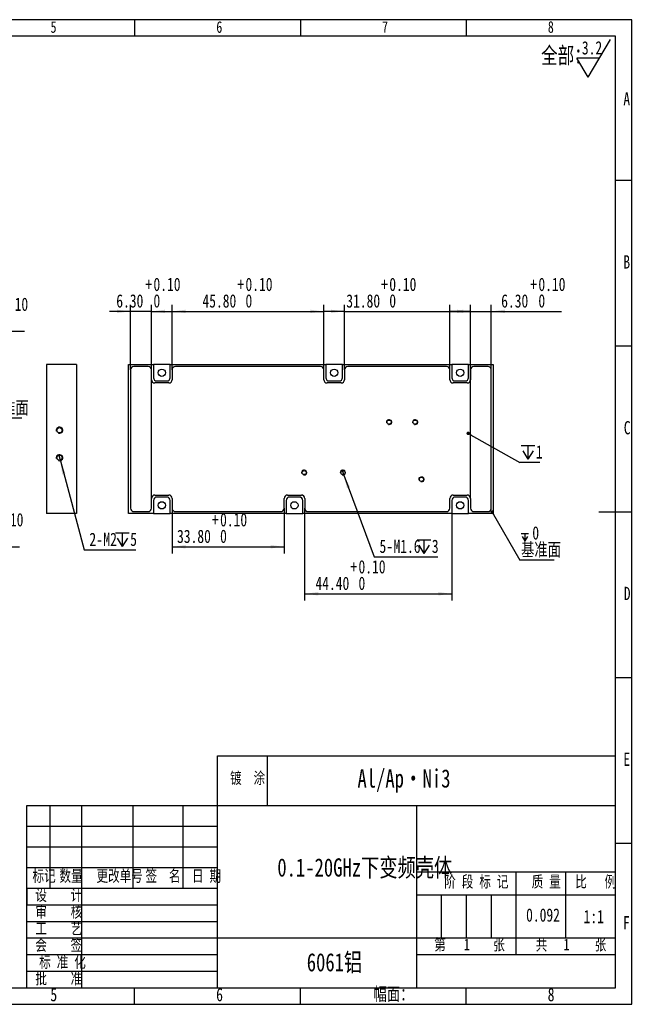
# Model space of a CAD drawing. Header units: millimetres. Extents: x 0 to 420, y 0 to 297.
# Tile 2 of 2: x 235 to 420, y 0 to 297. Entities that reach past the tile are written whole.
import ezdxf

# ---------------------------------------------------------------- set-up
doc = ezdxf.new("R2010")
doc.units = ezdxf.units.MM
doc.linetypes.add('CENTERX2', pattern=[20.32, 12.7, -2.54, 2.54, -2.54])
for name, color, linetype in [('10', 7, 'Continuous'), ('5', 7, 'Continuous'), ('9', 7, 'Continuous'), ('图框文字', 7, 'Continuous')]:
    doc.layers.add(name, color=color, linetype=linetype)
doc.styles.add('SLDTEXTSTYLE0', font='HYSWLONGFANGSONG.TTF', dxfattribs={"bigfont": 'bigfont'})
doc.styles.add('SLDTEXTSTYLE1', font='HYSWLONGFANGSONG.TTF')
doc.styles.get("Standard").update_dxf_attribs({"font": 'HYSWLONGFANGSONG.TTF'})
doc.dimstyles.new('SLDDIMSTYLE0', dxfattribs={"dimtxt": 4, "dimasz": 4.08, "dimexe": 0, "dimexo": 0.0625, "dimgap": 1, "dimtad": 2, "dimrnd": 1e-09, "dimzin": 4, "dimdsep": 46, "dimtxsty": 'SLDTEXTSTYLE1', "dimsah": 1, "dimcen": 0.09, "dimadec": 0, "dimazin": 1, "dimtol": 1, "dimtp": 0.1, "dimtfac": 1, "dimtofl": 0, "dimtmove": 0, "dimatfit": 3, "dimfxl": 0, "dimfrac": 2, "dimtolj": 1, "dimtzin": 0, "dimarcsym": 0})
doc.dimstyles.new('SLDDIMSTYLE1', dxfattribs={"dimtxt": 4, "dimasz": 4.08, "dimexe": 0, "dimexo": 0.0625, "dimgap": 1, "dimtad": 2, "dimrnd": 1e-09, "dimzin": 4, "dimdsep": 46, "dimtxsty": 'SLDTEXTSTYLE1', "dimsah": 1, "dimcen": 0.09, "dimadec": 0, "dimazin": 1, "dimtol": 1, "dimtp": 0.1, "dimtfac": 1, "dimtmove": 0, "dimatfit": 0, "dimfxl": 0, "dimfrac": 2, "dimtolj": 1, "dimtzin": 0, "dimarcsym": 0})
doc.dimstyles.new('SLDDIMSTYLE2', dxfattribs={"dimtxt": 4, "dimasz": 4.08, "dimexe": 0, "dimexo": 0.0625, "dimgap": 1, "dimtad": 2, "dimrnd": 1e-09, "dimzin": 12, "dimdsep": 46, "dimtxsty": 'SLDTEXTSTYLE1', "dimblk1": 'NONE', "dimsah": 1, "dimcen": 0, "dimadec": 0, "dimazin": 3, "dimtfac": 1, "dimtmove": 0, "dimatfit": 3, "dimldrblk": 'NONE', "dimfxl": 0, "dimfrac": 2, "dimtolj": 1, "dimtzin": 12, "dimarcsym": 0})
doc.dimstyles.new('SLDDIMSTYLE3', dxfattribs={"dimtxt": 0.18, "dimasz": 1.016, "dimexe": 0, "dimexo": 0.0625, "dimgap": 0, "dimtad": 0, "dimtih": 1, "dimtoh": 1, "dimdec": 0, "dimrnd": 1e-09, "dimzin": 0, "dimdsep": 46, "dimtxsty": 'Standard', "dimblk1": 'DOT', "dimblk2": 'DOT', "dimsah": 1, "dimcen": 0.09, "dimadec": 0, "dimazin": 0, "dimtfac": 1.016, "dimtdec": 0, "dimtofl": 0, "dimtmove": 0, "dimatfit": 3, "dimldrblk": 'DOT', "dimfxl": 0, "dimfrac": 2, "dimtolj": 1, "dimtzin": 0, "dimarcsym": 0})

# ---------------------------------------------------------------- blocks, each defined once
blk = doc.blocks.new('SW_SFSYMBOL_0')
at = {"layer": '10', "color": 0}
for p, q in [((1.89, -5.71), (8.63, 5.71)), ((1.89, -5.71), (-1.48, 0)), ((5.26, 0), (-1.48, 0))]:
    blk.add_line(p, q, dxfattribs=at)
at = {"layer": '10', "color": 0, "insert": (0, 5.16), "char_height": 4, "attachment_point": 1, "style": 'SLDTEXTSTYLE1'}
blk.add_mtext('3.2', dxfattribs=at)
blk = doc.blocks.new('_D_4')
at = {"layer": '图框文字'}
for p, q in [((210.72, 191.41), (210.72, 205.01)), ((217.02, 191.41), (217.02, 205.01)), ((210.72, 203.01), (204.37, 203.01)), ((210.72, 203.01), (217.02, 203.01)), ((217.02, 203.01), (236.74, 203.01))]:
    blk.add_line(p, q, dxfattribs=at)
for points in [[(210.72, 203.01), (206.64, 203.52), (206.64, 202.51)], [(217.02, 203.01), (221.1, 202.51), (221.1, 203.52)]]:
    blk.add_solid(points, dxfattribs=at)
at = {"layer": '图框文字', "char_height": 4, "attachment_point": 1, "style": 'SLDTEXTSTYLE1'}
for s, insert in [('+', (227.27, 213.17)), ('0.10', (229.73, 213.17)), ('6.30', (218.5, 208.17)), ('0', (229.73, 208.19))]:
    blk.add_mtext(s, dxfattribs=dict(at, insert=insert))
blk = doc.blocks.new('_D_8')
at = {"layer": '图框文字'}
for p, q in [((210.72, 149.61), (210.72, 136.01)), ((217.02, 149.61), (217.02, 136.01)), ((210.72, 138.01), (204.37, 138.01)), ((210.72, 138.01), (217.02, 138.01)), ((217.02, 138.01), (235.32, 138.01))]:
    blk.add_line(p, q, dxfattribs=at)
for points in [[(210.72, 138.01), (206.64, 138.52), (206.64, 137.51)], [(217.02, 138.01), (221.1, 137.51), (221.1, 138.52)]]:
    blk.add_solid(points, dxfattribs=at)
at = {"layer": '图框文字', "char_height": 4, "attachment_point": 1, "style": 'SLDTEXTSTYLE1'}
for s, insert in [('+', (225.84, 148.17)), ('0.10', (228.3, 148.17)), ('6.30', (217.08, 143.17)), ('0', (228.3, 143.19))]:
    blk.add_mtext(s, dxfattribs=dict(at, insert=insert))
blk = doc.blocks.new('SW_SYMBOL_HOLE_DEPTH')
at = {"layer": '图框文字', "color": 0}
for p, q in [((0, 875), (800, 875)), ((400, 875), (400, 75)), ((100, 555), (400, 75)), ((700, 555), (400, 75))]:
    blk.add_line(p, q, dxfattribs=at)
blk = doc.blocks.new('SW_NOTE_0')
at = {"layer": '图框文字', "color": 0}
blk.add_line((10.38, 0), (0, 0), dxfattribs=at)
at = {"layer": '图框文字', "color": 0, "xscale": 0.002728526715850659, "yscale": 0.002728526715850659, "zscale": 0.002728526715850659}
blk.add_blockref('SW_SYMBOL_HOLE_DEPTH', (0.4, 5.62), dxfattribs=at)
at = {"layer": '图框文字', "color": 0, "char_height": 4, "attachment_point": 1}
for s, insert, style in [('0', (3.77, 10.2), 'SLDTEXTSTYLE1'), ('基准面', (0.4, 5.2), 'SLDTEXTSTYLE0')]:
    blk.add_mtext(s, dxfattribs=dict(at, insert=insert, style=style))
blk = doc.blocks.new('_D_12')
at = {"layer": '图框文字'}
for p, q in [((247.08, 165.83), (247.6, 163.9)), ((247.6, 163.9), (254.78, 137.1)), ((254.78, 137.1), (270.42, 137.1))]:
    blk.add_line(p, q, dxfattribs=at)
blk.add_solid([(247.6, 163.9), (248.16, 159.83), (249.14, 160.09)], dxfattribs=at)
at = {"layer": '图框文字', "xscale": 0.00515627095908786, "yscale": 0.00515627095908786, "zscale": 0.00515627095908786}
blk.add_blockref('SW_SYMBOL_HOLE_DEPTH', (264.21, 137.7), dxfattribs=at)
at = {"layer": '图框文字', "char_height": 4, "attachment_point": 1, "style": 'SLDTEXTSTYLE1'}
for s, insert in [('2-', (256.36, 142.26)), ('M2', (260.59, 142.26)), ('5', (268.66, 142.26))]:
    blk.add_mtext(s, dxfattribs=dict(at, insert=insert))
blk = doc.blocks.new('_None')
blk = doc.blocks.new('_D_13')
at = {"layer": '图框文字'}
for p, q in [((332.56, 161.14), (333.12, 159.64)), ((333.12, 159.64), (342.27, 135.01)), ((342.27, 135.01), (361.42, 135.01))]:
    blk.add_line(p, q, dxfattribs=at)
blk.add_solid([(333.12, 159.64), (334.06, 155.64), (335.01, 155.99)], dxfattribs=at)
at = {"layer": '图框文字', "xscale": 0.00515627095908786, "yscale": 0.00515627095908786, "zscale": 0.00515627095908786}
blk.add_blockref('SW_SYMBOL_HOLE_DEPTH', (355.2, 135.61), dxfattribs=at)
at = {"layer": '图框文字', "char_height": 4, "attachment_point": 1, "style": 'SLDTEXTSTYLE1'}
for s, insert in [('5-', (343.86, 140.17)), ('M1.6', (348.08, 140.17)), ('3', (359.66, 140.17))]:
    blk.add_mtext(s, dxfattribs=dict(at, insert=insert))
blk = doc.blocks.new('_D_14')
at = {"layer": '图框文字'}
for p, q in [((268.79, 191.41), (268.79, 211.01)), ((275.09, 152.61), (275.09, 211.01)), ((268.79, 209.01), (262.44, 209.01)), ((275.09, 209.01), (268.79, 209.01)), ((275.09, 209.01), (281.44, 209.01))]:
    blk.add_line(p, q, dxfattribs=at)
for points in [[(268.79, 209.01), (264.71, 209.52), (264.71, 208.51)], [(275.09, 209.01), (279.17, 208.51), (279.17, 209.52)]]:
    blk.add_solid(points, dxfattribs=at)
at = {"layer": '图框文字', "char_height": 4, "attachment_point": 1, "style": 'SLDTEXTSTYLE1'}
for s, insert in [('+', (273.23, 219.17)), ('0.10', (275.69, 219.17)), ('6.30', (264.47, 214.17)), ('0', (275.69, 214.19))]:
    blk.add_mtext(s, dxfattribs=dict(at, insert=insert))
blk = doc.blocks.new('_D_15')
at = {"layer": '图框文字'}
for p, q in [((281.29, 191.41), (281.29, 211.01)), ((327.09, 191.41), (327.09, 211.01)), ((281.29, 209.01), (327.09, 209.01))]:
    blk.add_line(p, q, dxfattribs=at)
for points in [[(281.29, 209.01), (285.37, 208.51), (285.37, 209.52)], [(327.09, 209.01), (323.01, 209.52), (323.01, 208.51)]]:
    blk.add_solid(points, dxfattribs=at)
at = {"layer": '图框文字', "char_height": 4, "attachment_point": 1, "rotation": 0, "style": 'SLDTEXTSTYLE1'}
for s, insert in [('+', (300.98, 219.17)), ('0.10', (303.44, 219.17)), ('45.80', (290.46, 214.17)), ('0', (303.44, 214.19))]:
    blk.add_mtext(s, dxfattribs=dict(at, insert=insert))
blk = doc.blocks.new('_D_16')
at = {"layer": '图框文字'}
for p, q in [((333.29, 191.41), (333.29, 211.01)), ((365.09, 191.41), (365.09, 211.01)), ((333.29, 209.01), (326.94, 209.01)), ((333.29, 209.01), (365.09, 209.01)), ((365.09, 209.01), (371.44, 209.01))]:
    blk.add_line(p, q, dxfattribs=at)
for points in [[(333.29, 209.01), (329.21, 209.52), (329.21, 208.51)], [(365.09, 209.01), (369.17, 208.51), (369.17, 209.52)]]:
    blk.add_solid(points, dxfattribs=at)
at = {"layer": '图框文字', "char_height": 4, "attachment_point": 1, "rotation": 0, "style": 'SLDTEXTSTYLE1'}
for s, insert in [('+', (344.36, 219.17)), ('0.10', (346.82, 219.17)), ('31.80', (333.85, 214.17)), ('0', (346.82, 214.19))]:
    blk.add_mtext(s, dxfattribs=dict(at, insert=insert))
blk = doc.blocks.new('_D_17')
at = {"layer": '图框文字'}
for p, q in [((371.29, 152.61), (371.29, 211.01)), ((377.59, 191.41), (377.59, 211.01)), ((371.29, 209.01), (364.94, 209.01)), ((371.29, 209.01), (377.59, 209.01)), ((377.59, 209.01), (398.81, 209.01))]:
    blk.add_line(p, q, dxfattribs=at)
for points in [[(371.29, 209.01), (367.21, 209.52), (367.21, 208.51)], [(377.59, 209.01), (381.67, 208.51), (381.67, 209.52)]]:
    blk.add_solid(points, dxfattribs=at)
at = {"layer": '图框文字', "char_height": 4, "attachment_point": 1, "style": 'SLDTEXTSTYLE1'}
for s, insert in [('+', (389.33, 219.17)), ('0.10', (391.79, 219.17)), ('6.30', (380.57, 214.17)), ('0', (391.79, 214.19))]:
    blk.add_mtext(s, dxfattribs=dict(at, insert=insert))
blk = doc.blocks.new('_D_18')
at = {"layer": '图框文字'}
for p, q in [((281.29, 149.61), (281.29, 136.01)), ((315.09, 149.61), (315.09, 136.01)), ((281.29, 138.01), (315.09, 138.01))]:
    blk.add_line(p, q, dxfattribs=at)
for points in [[(281.29, 138.01), (285.37, 137.51), (285.37, 138.52)], [(315.09, 138.01), (311.01, 138.52), (311.01, 137.51)]]:
    blk.add_solid(points, dxfattribs=at)
at = {"layer": '图框文字', "char_height": 4, "attachment_point": 1, "rotation": 360, "style": 'SLDTEXTSTYLE1'}
for s, insert in [('+', (293.32, 148.17)), ('0.10', (295.78, 148.17)), ('33.80', (282.8, 143.17)), ('0', (295.78, 143.19))]:
    blk.add_mtext(s, dxfattribs=dict(at, insert=insert))
blk = doc.blocks.new('_D_19')
at = {"layer": '图框文字'}
for p, q in [((321.29, 149.61), (321.29, 121.83)), ((365.69, 148.01), (365.69, 121.83)), ((321.29, 123.83), (365.69, 123.83))]:
    blk.add_line(p, q, dxfattribs=at)
for points in [[(321.29, 123.83), (325.37, 123.32), (325.37, 124.34)], [(365.69, 123.83), (361.61, 124.34), (361.61, 123.32)]]:
    blk.add_solid(points, dxfattribs=at)
at = {"layer": '图框文字', "char_height": 4, "attachment_point": 1, "rotation": 360, "style": 'SLDTEXTSTYLE1'}
for s, insert in [('0.10', (337.53, 133.98)), ('+', (335.07, 133.98)), ('44.40', (324.55, 128.99)), ('0', (337.53, 129))]:
    blk.add_mtext(s, dxfattribs=dict(at, insert=insert))
blk = doc.blocks.new('SW_NOTE_0_2')
at = {"layer": '图框文字', "color": 0}
blk.add_line((10.38, 0), (0, 0), dxfattribs=at)
at = {"layer": '图框文字', "color": 0, "xscale": 0.002728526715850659, "yscale": 0.002728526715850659, "zscale": 0.002728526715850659}
blk.add_blockref('SW_SYMBOL_HOLE_DEPTH', (0.42, 5.66), dxfattribs=at)
at = {"layer": '图框文字', "color": 0, "char_height": 4, "attachment_point": 1}
for s, insert, style in [('0', (3.8, 10.24), 'SLDTEXTSTYLE1'), ('基准面', (0.42, 5.24), 'SLDTEXTSTYLE0')]:
    blk.add_mtext(s, dxfattribs=dict(at, insert=insert, style=style))
blk = doc.blocks.new('_Dot')
at = {"color": 0, "linetype": 'ByBlock', "lineweight": -2}
blk.add_line((-0.5, 0), (-1, 0), dxfattribs=at)
at = {"color": 0, "linetype": 'ByBlock', "const_width": 0.5}
blk.add_lwpolyline([(-0.25, 0, 1), (0.25, 0, 1)], format="xyb", close=True, dxfattribs=at)
blk = doc.blocks.new('SW_NOTE_0_3')
at = {"layer": '图框文字', "color": 0}
blk.add_line((6.1, 0), (0, 0), dxfattribs=at)
at = {"layer": '图框文字', "color": 0, "xscale": 0.00515627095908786, "yscale": 0.00515627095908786, "zscale": 0.00515627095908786}
blk.add_blockref('SW_SYMBOL_HOLE_DEPTH', (0.42, 0.61), dxfattribs=at)
at = {"layer": '图框文字', "color": 0, "insert": (4.87, 5.19), "char_height": 4, "attachment_point": 1, "style": 'SLDTEXTSTYLE1'}
blk.add_mtext('1', dxfattribs=at)

msp = doc.modelspace()

# ---------------------------------------------------------------- linework, layer by layer
at = {"color": 7, "linetype": 'Continuous', "lineweight": 25}
for p, q in [((252.439, 193.015), (243.439, 193.015)), ((243.439, 193.015), (243.439, 148.015)), ((252.439, 193.015), (252.439, 148.015)), ((268.194, 148.015), (268.194, 193.015)), ((268.194, 193.015), (275.694, 193.015)), ((268.794, 191.415), (268.794, 149.615)), ((274.094, 192.415), (269.794, 192.415)), ((275.094, 188.415), (275.094, 191.415)), ((275.694, 193.015), (275.694, 189.015)), ((280.694, 193.015), (275.694, 193.015)), ((280.694, 189.015), (280.694, 193.015)), ((280.694, 193.015), (327.694, 193.015)), ((281.294, 191.415), (281.294, 188.415)), ((326.094, 192.415), (282.294, 192.415)), ((327.094, 188.415), (327.094, 191.415)), ((327.694, 193.015), (327.694, 189.015)), ((332.694, 193.015), (327.694, 193.015)), ((332.694, 189.015), (332.694, 193.015)), ((332.694, 193.015), (365.694, 193.015)), ((333.294, 191.415), (333.294, 188.415)), ((364.094, 192.415), (334.294, 192.415)), ((365.094, 188.415), (365.094, 191.415)), ((365.694, 193.015), (365.694, 189.015)), ((370.694, 193.015), (365.694, 193.015)), ((370.694, 189.015), (370.694, 193.015)), ((370.694, 193.015), (378.194, 193.015)), ((371.294, 191.415), (371.294, 188.415)), ((376.594, 192.415), (372.294, 192.415)), ((377.594, 149.615), (377.594, 191.415)), ((378.194, 193.015), (378.194, 148.015)), ((280.294, 187.415), (276.094, 187.415)), ((276.694, 188.015), (279.694, 188.015)), ((332.294, 187.415), (328.094, 187.415)), ((328.694, 188.015), (331.694, 188.015)), ((370.294, 187.415), (366.094, 187.415)), ((366.694, 188.015), (369.694, 188.015)), ((275.094, 149.615), (275.094, 152.615)), ((275.694, 152.015), (275.694, 148.015)), ((276.094, 153.615), (280.294, 153.615)), ((279.694, 153.015), (276.694, 153.015)), ((280.694, 148.015), (280.694, 152.015)), ((281.294, 152.615), (281.294, 149.615)), ((315.094, 149.615), (315.094, 152.615)), ((315.694, 152.015), (315.694, 148.015)), ((316.094, 153.615), (320.294, 153.615)), ((319.694, 153.015), (316.694, 153.015)), ((320.694, 148.015), (320.694, 152.015)), ((321.294, 152.615), (321.294, 149.615)), ((365.094, 149.615), (365.094, 152.615)), ((365.694, 152.015), (365.694, 148.015)), ((366.094, 153.615), (370.294, 153.615)), ((369.694, 153.015), (366.694, 153.015)), ((370.694, 148.015), (370.694, 152.015)), ((371.294, 152.615), (371.294, 149.615)), ((269.794, 148.615), (274.094, 148.615)), ((282.294, 148.615), (314.094, 148.615)), ((322.294, 148.615), (364.094, 148.615)), ((372.294, 148.615), (376.594, 148.615)), ((252.439, 148.015), (243.439, 148.015)), ((275.694, 148.015), (268.194, 148.015)), ((275.694, 148.015), (280.694, 148.015)), ((315.694, 148.015), (280.694, 148.015)), ((315.694, 148.015), (320.694, 148.015)), ((365.694, 148.015), (320.694, 148.015)), ((365.694, 148.015), (370.694, 148.015)), ((378.194, 148.015), (370.694, 148.015))]:
    msp.add_line(p, q, dxfattribs=at)
for centre, radius in [((278.194, 190.515), 1.1), ((330.194, 190.515), 1.1), ((368.194, 190.515), 1.1), ((346.762, 175.615), 0.625), ((354.612, 175.615), 0.625), ((247.339, 173.165), 0.8), ((247.339, 164.865), 0.8), ((321.137, 160.39), 0.625), ((332.837, 160.39), 0.625), ((356.512, 158.352), 0.625), ((278.194, 150.515), 1.1), ((318.194, 150.515), 1.1), ((368.194, 150.515), 1.1)]:
    msp.add_circle(centre, radius, dxfattribs=at)
for centre, start, end in [((269.794, 191.415), 90, 180), ((274.094, 191.415), 0.00001, 90), ((282.294, 191.415), 90, 180), ((326.094, 191.415), 0.00001, 90), ((334.294, 191.415), 90, 180), ((364.094, 191.415), 0.00001, 90), ((372.294, 191.415), 90, 180), ((376.594, 191.415), 0, 90), ((276.094, 188.415), 180.00001, 270), ((276.694, 189.015), 180.00001, 270), ((279.694, 189.015), 270, 0), ((280.294, 188.415), 270, 0), ((328.094, 188.415), 180.00001, 270), ((328.694, 189.015), 180.00001, 270), ((331.694, 189.015), 270, 0), ((332.294, 188.415), 270, 0), ((366.094, 188.415), 180.00001, 270), ((366.694, 189.015), 180.00001, 270), ((369.694, 189.015), 270, 0), ((370.294, 188.415), 270, 0), ((276.094, 152.615), 90, 179.99999), ((276.694, 152.015), 90, 179.99999), ((279.694, 152.015), 0, 90), ((280.294, 152.615), 0, 90), ((316.094, 152.615), 90, 179.99999), ((316.694, 152.015), 90, 179.99999), ((319.694, 152.015), 0, 90), ((320.294, 152.615), 0, 90), ((366.094, 152.615), 90, 179.99999), ((366.694, 152.015), 90, 179.99999), ((369.694, 152.015), 0, 90), ((370.294, 152.615), 0, 90), ((269.794, 149.615), 180, 270), ((274.094, 149.615), 270, 359.99999), ((282.294, 149.615), 180, 270), ((314.094, 149.615), 270, 359.99999), ((322.294, 149.615), 180, 270), ((364.094, 149.615), 270, 359.99999), ((372.294, 149.615), 180, 270), ((376.594, 149.615), 270, 0)]:
    msp.add_arc(centre, 1, start, end, dxfattribs=at)
at = {"color": 7, "linetype": 'Continuous', "lineweight": 18}
for centre, radius in [((346.762, 175.615), 0.8), ((354.612, 175.615), 0.8), ((247.339, 173.165), 1), ((247.339, 164.865), 1), ((321.137, 160.39), 0.8), ((332.837, 160.39), 0.8), ((356.512, 158.352), 0.8)]:
    msp.add_arc(centre, radius, 255, 195, dxfattribs=at)
at = {"layer": '10'}
for p, q in [((295, 5), (295, 75)), ((295, 75), (415, 75)), ((310, 75), (310, 60)), ((237.5, 5), (237.5, 60)), ((237.5, 60), (415, 60)), ((244.5, 35), (244.5, 60)), ((254, 60), (254, 5)), ((269.5, 60), (269.5, 35)), ((284.5, 60), (284.5, 35)), ((355, 60), (355, 5)), ((237.5, 53.75), (295, 53.75)), ((237.5, 47.5), (295, 47.5)), ((237.5, 41.25), (295, 41.25)), ((355, 40), (415, 40)), ((385, 40), (385, 15)), ((400, 40), (400, 20.019)), ((237.5, 35), (295, 35)), ((355, 33), (415, 33)), ((362.5, 33), (362.5, 20.019)), ((370, 33), (370, 20.019)), ((237.5, 30.006), (295, 30.006)), ((237.5, 25.013), (295, 25.013)), ((237.5, 20.019), (295, 20.019)), ((295, 20.019), (415, 20.019)), ((237.5, 15.026), (295, 15.026)), ((355, 15), (415, 15)), ((237.5, 10.032), (295, 10.032))]:
    msp.add_line(p, q, dxfattribs=at)
at = {"layer": '5'}
for p, q in [((270, 297), (270, 292)), ((320, 297), (320, 292)), ((370, 297), (370, 292)), ((420, 248.5), (415, 248.5)), ((420, 198.5), (415, 198.5)), ((420, 98.5), (415, 98.5)), ((420, 48.5), (415, 48.5)), ((270, 0), (270, 5)), ((320, 0), (320, 5)), ((370, 0), (370, 5))]:
    msp.add_line(p, q, dxfattribs=at)
at = {"layer": '5', "color": 7, "lineweight": 25}
for p, q in [((415, 292), (25, 292)), ((415, 5), (415, 292)), ((0, 5), (415, 5))]:
    msp.add_line(p, q, dxfattribs=at)
at = {"layer": '5', "lineweight": 25}
msp.add_line((420, 148.5), (410, 148.5), dxfattribs=at)
at = {"layer": '5', "linetype": 'CENTERX2'}
msp.add_line((237.5, 35), (237.5, 30.006), dxfattribs=at)
at = {"layer": '9', "color": 7}
for p, q in [((420, 297), (0, 297)), ((420, 148.5), (420, 297)), ((420, 0), (420, 148.5)), ((0, 0), (420, 0))]:
    msp.add_line(p, q, dxfattribs=at)
at = {"layer": '图框文字'}
msp.add_line((377.5, 33), (377.5, 20.019), dxfattribs=at)

# ---------------------------------------------------------------- block references
at = {"layer": '10'}
msp.add_blockref('SW_SFSYMBOL_0', (404.909, 285.354), dxfattribs=at)
at = {"layer": '图框文字'}
for name, p in [('SW_NOTE_0', (225.655, 176.798)), ('SW_NOTE_0_3', (386.163, 163.438)), ('SW_NOTE_0_2', (386.163, 133.957))]:
    msp.add_blockref(name, p, dxfattribs=at)

# ---------------------------------------------------------------- texts
at = {"layer": '10'}
for s, insert, char_height, attachment_point, style in [('5', (245.544, 296.552), 3.5, 2, 'SLDTEXTSTYLE1'), ('6', (295.547, 296.552), 3.5, 2, 'SLDTEXTSTYLE1'), ('7', (345.547, 296.552), 3.5, 2, 'SLDTEXTSTYLE1'), ('8', (395.547, 296.552), 3.5, 2, 'SLDTEXTSTYLE1'), ('全部：', (392.598, 288.74), 5, 1, 'SLDTEXTSTYLE0'), ('A', (418.437, 275.12), 4, 2, 'SLDTEXTSTYLE1'), ('B', (418.437, 225.928), 4, 2, 'SLDTEXTSTYLE1'), ('C', (418.56, 175.928), 4, 2, 'SLDTEXTSTYLE1'), ('D', (418.562, 125.928), 4, 2, 'SLDTEXTSTYLE1'), ('E', (418.435, 75.928), 4, 2, 'SLDTEXTSTYLE1'), ('  Al/Ap·Ni3', (348.444, 70.884), 5.5, 2, 'SLDTEXTSTYLE1'), ('0.1-20GHz下变频壳体', (339.429, 44.029), 5.5, 2, 'SLDTEXTSTYLE0'), ('1、此件按电子图版加工，未注孔距尺寸公差为±0.1，未注图形特性可参考提供三维图；', (28.84, 30.148), 4, 1, 'SLDTEXTSTYLE0'), ('F', (418.328, 26.62), 4, 2, 'SLDTEXTSTYLE1'), ('1', (369.312, 19.787), 3.5, 1, 'SLDTEXTSTYLE1'), ('1', (399.379, 19.787), 3.5, 1, 'SLDTEXTSTYLE1'), ('6061铝', (330.288, 15.443), 5.5, 2, 'SLDTEXTSTYLE0'), ('5', (245.622, 4.928), 4, 2, 'SLDTEXTSTYLE1'), ('6', (295.625, 4.928), 4, 2, 'SLDTEXTSTYLE1'), ('幅面：', (348.088, 5.137), 4, 2, 'SLDTEXTSTYLE0'), ('8', (395.625, 4.928), 4, 2, 'SLDTEXTSTYLE1')]:
    msp.add_mtext(s, dxfattribs=dict(at, insert=insert, char_height=char_height, attachment_point=attachment_point, style=style))
at = {"layer": '10', "color": 7, "char_height": 3.5, "attachment_point": 2, "style": 'SLDTEXTSTYLE0'}
for s, insert in [('镀  涂', (304.08, 70.031)), ('标记', (242.697, 40.488)), ('数量', (250.815, 40.488)), ('更改单号', (265.501, 40.488)), ('签  名', (278.556, 40.488)), ('日 期', (291.682, 40.488)), ('阶 段 标 记', (373.07, 38.753)), ('质 量', (394.166, 38.753)), ('比   例', (409.089, 38.753)), ('设    计', (247.122, 34.738)), ('审    核', (247.143, 29.667)), ('工    艺', (247.145, 24.658)), ('会    签', (247.114, 19.642)), ('第        张', (371.008, 19.773)), ('共        张', (401.633, 19.773)), ('标 准 化', (248.249, 14.529)), ('批    准', (247.125, 9.552))]:
    msp.add_mtext(s, dxfattribs=dict(at, insert=insert))
at = {"layer": '图框文字', "char_height": 4, "attachment_point": 1, "style": 'SLDTEXTSTYLE1'}
for s, insert in [('0.092', (388.087, 28.941)), ('1:1', (405.419, 28.469))]:
    msp.add_mtext(s, dxfattribs=dict(at, insert=insert))

# ---------------------------------------------------------------- dimensions: what is measured, and where the dimension line sits
at = {"layer": '图框文字'}
for base, p1, p2, picture, middle in [((268.794, 209.015), (275.094, 152.615), (268.794, 191.415), '_D_14', (273.586, 209.015)), ((377.594, 209.015), (371.294, 152.615), (377.594, 191.415), '_D_17', (389.688, 209.015)), ((217.023, 203.015), (210.723, 191.415), (217.023, 191.415), '_D_4', (227.623, 203.015)), ((217.023, 138.015), (210.723, 149.615), (217.023, 149.615), '_D_8', (226.196, 138.015))]:
    dim = msp.add_linear_dim(base=base, p1=p1, p2=p2, dimstyle='SLDDIMSTYLE1', dxfattribs=at)
    dim.commit()
    dim.dimension.update_dxf_attribs({"geometry": picture, "text_midpoint": middle, "dimtype": 160})
for base, p1, p2, angle, dimstyle, picture, middle in [((327.094, 209.015), (281.294, 191.415), (327.094, 191.415), 0.00001, 'SLDDIMSTYLE0', '_D_15', (300.457, 209.015)), ((365.094, 209.015), (333.294, 191.415), (365.094, 191.415), 0.00001, 'SLDDIMSTYLE1', '_D_16', (343.844, 209.015)), ((315.094, 138.015), (281.294, 149.615), (315.094, 149.615), 359.99999, 'SLDDIMSTYLE0', '_D_18', (292.798, 138.015)), ((365.694, 123.832), (321.294, 149.615), (365.694, 148.015), 359.99999, 'SLDDIMSTYLE0', '_D_19', (334.546, 123.832))]:
    dim = msp.add_linear_dim(base=base, p1=p1, p2=p2, angle=angle, dimstyle=dimstyle, dxfattribs=at)
    dim.commit()
    dim.dimension.update_dxf_attribs({"geometry": picture, "text_midpoint": middle, "dimtype": 160})
for p1, p2, text, picture, middle in [((247.08, 165.831), (247.598, 163.899), '2-M2{\\fGDT;x}5', '_D_12', (263.392, 139.58)), ((332.558, 161.14), (333.116, 159.64), '5-M1.6{\\fGDT;x}3', '_D_13', (352.638, 137.487))]:
    dim = msp.add_diameter_dim_2p(p1=p1, p2=p2, text=text, dimstyle='SLDDIMSTYLE2', override={"dimpost": '<>'}, dxfattribs=at)
    dim.commit()
    dim.dimension.update_dxf_attribs({"geometry": picture, "text_midpoint": middle, "dimtype": 163})

# ---------------------------------------------------------------- leaders
for points in [[(370.599, 172.226), (386.163, 163.438)], [(377.875, 148.498), (386.163, 133.957)]]:
    msp.add_leader(points, dimstyle='SLDDIMSTYLE3', dxfattribs=at)

doc.saveas('drawing.dxf')
